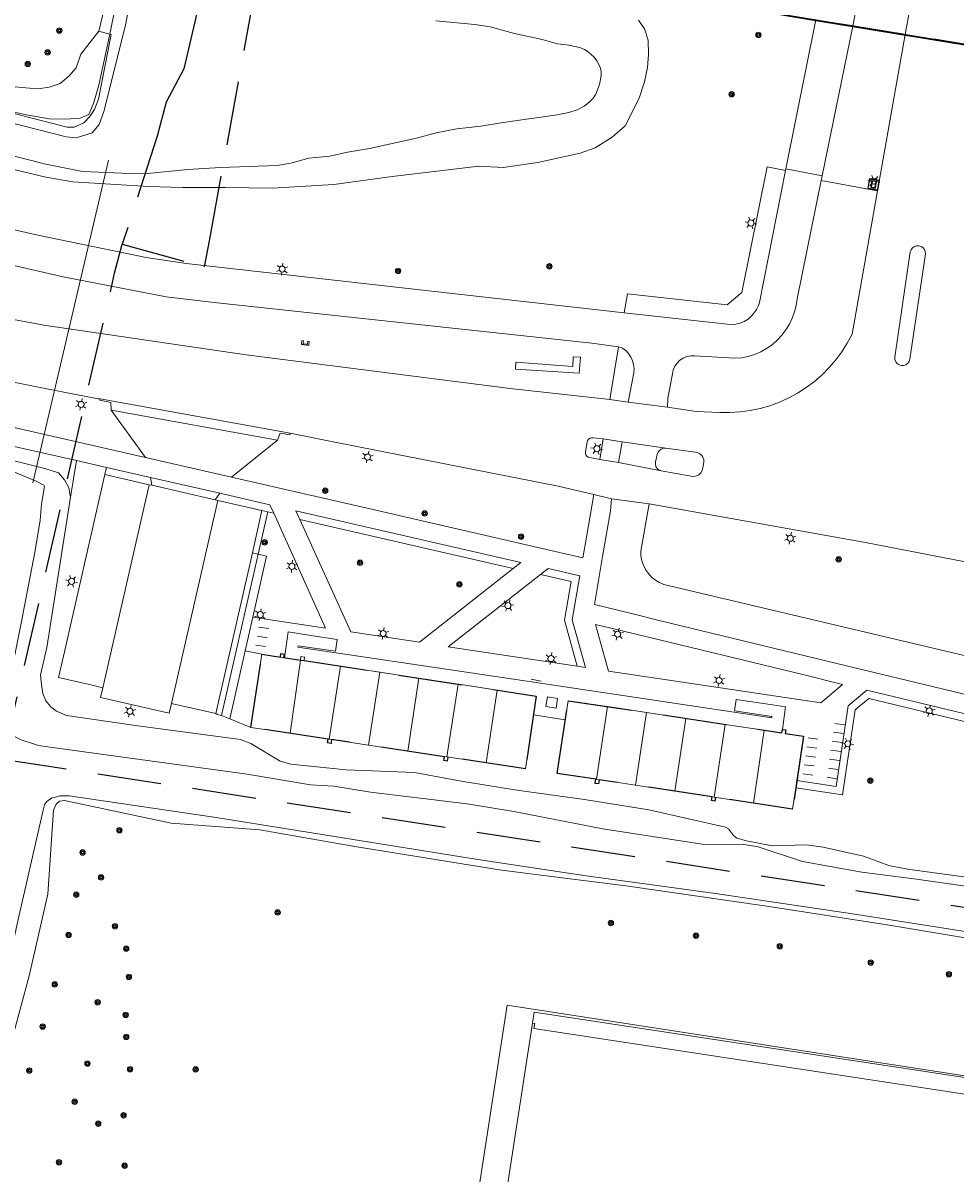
# Model space of a CAD drawing. Header units: metres. Extents: x 89872 to 94585, y 463299 to 469000.
# Tile 124 of 256: x 91255 to 91347, y 465045 to 465159. Entities that reach past the tile are written whole.
import ezdxf
from ezdxf.enums import TextEntityAlignment as Align

# ---------------------------------------------------------------- set-up
doc = ezdxf.new("R2010")
doc.units = ezdxf.units.M
doc.linetypes.add('HIDDEN', pattern=[9.525, 6.35, -3.175])
doc.layers.get('0').update_dxf_attribs({"linetype": 'CONTINUOUS'})
for name, color, linetype, lineweight in [('B-WE-GR-BEPLANTING_CULTUUR-G', 251, 'CONTINUOUS', 13), ('B-WE-GR-BOOM-S', 251, 'CONTINUOUS', 13), ('B-WE-IE-MEUBILAIR_WEGMEUBILAIR_FIETSREK-S', 251, 'CONTINUOUS', 13), ('B-WE-IE-TERREINAFSCHEIDING-G', 251, 'CONTINUOUS', 13), ('B-WE-KL-ET_LS_OV_LICHTMAST-S', 251, 'CONTINUOUS', 13), ('B-WE-KL-ET_LS_SR_BORD-S', 251, 'CONTINUOUS', 13), ('B-WE-KW-KUNSTWERK_DUIKER-G', 251, 'CONTINUOUS', 13), ('B-WE-OG-TOPOGRAFIE_BEBOUWING-GV', 251, 'CONTINUOUS', 13), ('B-WE-OG-TOPOGRAFIE_BEBOUWING_LUIFEL-GV', 251, 'CONTINUOUS', 13), ('B-WE-OG-TOPOGRAFIE_HUISNUMMER-T25', 251, 'CONTINUOUS', 13), ('B-WE-OG-TOPOGRAFIE_STRAATNAAM-T18', 251, 'CONTINUOUS', 13), ('B-WE-OG-TOPOGRAFIE_WATER-GV', 251, 'CONTINUOUS', 13), ('B-WE-VH-VERHARDING-GV', 251, 'CONTINUOUS', 13), ('B-WE-VW-VRI_DRAAGCONSTRUCTIE_PORTAAL-G', 251, 'CONTINUOUS', 13), ('G04', 7, 'gemeentegr', 35), ('Percelen', 10, 'HIDDEN', 25)]:
    doc.layers.add(name, color=color, linetype=linetype, lineweight=lineweight)
doc.styles.get("Standard").update_dxf_attribs({"font": 'isocp.shx'})
doc.linetypes.add('gemeentegr', pattern='A,1,-2.25,[1,RTW.shx,S=1.25,R=0,X=0,Y=0],-2.25', length=5.5)

# ---------------------------------------------------------------- blocks, each defined once
blk = doc.blocks.new('Q_BOOM')
for radius in [0.27, 0.18, 0.09]:
    blk.add_circle((0, 0), radius)
blk = doc.blocks.new('Q_PORTAAL')
for points in [[(-0.36, 0.2), (-0.21, 0.2), (-0.21, -0.2), (-0.36, -0.2), (-0.36, 0.2)], [(-0.14, 0.19), (0.14, 0.19), (0.14, 0.1), (-0.14, 0.1), (-0.14, 0.19)], [(0.21, 0.2), (0.36, 0.2), (0.36, -0.2), (0.21, -0.2), (0.21, 0.2)]]:
    blk.add_lwpolyline(points)
blk = doc.blocks.new('Q_LICHTMAST')
for points in [[(-0.26, 0.15), (-0.52, 0.3)], [(0, 0.3), (0, 0.6)], [(0.26, 0.15), (0.52, 0.3)], [(-0.26, -0.15), (-0.52, -0.3)], [(0, -0.3), (0, -0.6)], [(0.26, -0.15), (0.52, -0.3)]]:
    blk.add_lwpolyline(points)
blk.add_circle((0, 0), 0.3)
blk = doc.blocks.new('Q_STRAATNAAMBORD')
for points in [[(-0.5, 0.5), (0.5, 0.5), (0.5, -0.5), (-0.5, -0.5)], [(-0.37, 0.22), (0.36, 0.22), (0.36, -0.21), (-0.37, -0.21)]]:
    blk.add_lwpolyline(points, close=True)
for points in [[(-0.44, 0.46), (0.44, 0.46, -0.414214), (0.46, 0.44), (0.46, -0.44, -0.414214), (0.44, -0.46), (-0.44, -0.46, -0.414214), (-0.46, -0.44), (-0.46, 0.44), (-0.46, 0.44), (-0.46, 0.45), (-0.46, 0.45), (-0.46, 0.45), (-0.46, 0.45), (-0.46, 0.45), (-0.46, 0.45), (-0.46, 0.46), (-0.46, 0.46), (-0.46, 0.46), (-0.45, 0.46), (-0.45, 0.46), (-0.45, 0.46), (-0.45, 0.46), (-0.45, 0.46), (-0.45, 0.46), (-0.44, 0.46), (-0.44, 0.46)], [(-0.29, 0.16), (0.28, 0.16, -0.414214), (0.3, 0.14), (0.3, -0.13, -0.414214), (0.28, -0.16), (-0.29, -0.16, -0.414214), (-0.31, -0.13), (-0.31, 0.14), (-0.31, 0.14), (-0.31, 0.14), (-0.31, 0.14), (-0.31, 0.15), (-0.31, 0.15), (-0.31, 0.15), (-0.3, 0.15), (-0.3, 0.15), (-0.3, 0.15), (-0.3, 0.16), (-0.3, 0.16), (-0.3, 0.16), (-0.3, 0.16), (-0.29, 0.16), (-0.29, 0.16), (-0.29, 0.16), (-0.29, 0.16), (-0.29, 0.16)]]:
    blk.add_lwpolyline(points, format="xyb")

msp = doc.modelspace()

# ---------------------------------------------------------------- linework, layer by layer
at = {"layer": 'B-WE-GR-BEPLANTING_CULTUUR-G'}
for p, q in [((91263.31, 465158.33), (91262.22, 465158.62)), ((91339.49, 465158.74), (91337.12, 465159.13)), ((91342.3, 465158.28), (91339.49, 465158.74)), ((91339.55, 465142.75), (91333.97, 465143.78)), ((91259.42, 465112.32), (91260.01, 465115.95)), ((91262.97, 465115.28), (91262.81, 465114.57)), ((91267.36, 465114.29), (91262.97, 465115.28)), ((91262.81, 465114.57), (91267.22, 465113.56)), ((91267.48, 465113.5), (91267.36, 465114.29)), ((91267.22, 465113.56), (91267.48, 465113.5)), ((91274.23, 465112.73), (91273.76, 465112.05)), ((91279.22, 465111.56), (91274.23, 465112.73)), ((91273.76, 465112.05), (91274.05, 465111.99)), ((91274.05, 465111.99), (91278.42, 465111)), ((91279.59, 465110.74), (91279.22, 465111.56)), ((91278.42, 465111), (91277.47, 465106.8)), ((91278.04, 465106.65), (91279, 465110.87)), ((91279, 465110.87), (91278.42, 465111)), ((91279, 465110.87), (91279.59, 465110.74)), ((91281.79, 465110.97), (91282.18, 465110.11)), ((91304.13, 465105.84), (91281.79, 465110.97)), ((91282.18, 465110.11), (91303.38, 465105.25)), ((91278.04, 465106.65), (91274.41, 465090.64)), ((91277.47, 465106.8), (91278.04, 465106.65)), ((91303.38, 465105.25), (91304.13, 465105.84)), ((91306.84, 465105.24), (91306.08, 465104.64)), ((91310.01, 465104.51), (91306.84, 465105.24)), ((91309.24, 465100.13), (91310.01, 465104.51)), ((91276.74, 465097.05), (91277.51, 465100.41)), ((91275.22, 465090.31), (91276.74, 465097.05)), ((91274.41, 465090.64), (91275.22, 465090.31)), ((91277.33, 465089.45), (91275.22, 465090.31)), ((91305.39, 465090.69), (91308.55, 465090.2)), ((91331.45, 465083.43), (91331.56, 465084.17))]:
    msp.add_line(p, q, dxfattribs=at)
for points in [[(91262.22, 465158.62), (91260.44, 465156.34), (91259.97, 465154.96), (91259.25, 465154.15), (91258.37, 465153.43), (91257.27, 465153.05), (91256.4, 465152.91), (91255.32, 465152.96), (91253.56, 465153.11), (91251.28, 465153.44), (91247.8, 465154.29), (91245.4, 465154.65)], [(91250.26, 465151.33), (91251.39, 465151.1), (91255.05, 465150.32), (91257.3, 465149.91), (91258.95, 465149.86), (91260.36, 465149.97), (91261.23, 465150.35), (91261.68, 465151.43), (91262.23, 465153.25), (91263.31, 465158.33)], [(91277.51, 465100.41), (91278.88, 465106.46), (91278.04, 465106.65)], [(91306.08, 465104.64), (91309.14, 465103.94), (91308.47, 465100.09), (91309.74, 465095.52)], [(91309.74, 465095.52), (91310.55, 465095.39), (91309.24, 465100.13)], [(91331.45, 465083.43), (91336.1, 465082.74), (91337.35, 465091.21), (91338.7, 465092.32), (91354.53, 465088.5), (91353.38, 465083.03), (91354.11, 465082.88)], [(91338.51, 465093.14), (91336.65, 465091.6), (91335.47, 465083.59), (91331.56, 465084.17)], [(91354.11, 465082.88), (91355.41, 465089.06), (91338.51, 465093.14)]]:
    msp.add_lwpolyline(points, dxfattribs=at)
at = {"layer": 'B-WE-IE-MEUBILAIR_WEGMEUBILAIR_FIETSREK-S'}
for p, q in [((91279.09, 465099.26), (91278.09, 465099.41)), ((91277.98, 465098.5), (91278.93, 465098.34)), ((91278.79, 465097.47), (91277.82, 465097.61)), ((91336.29, 465089.71), (91335.31, 465089.85)), ((91336.16, 465088.83), (91335.18, 465088.97)), ((91333.64, 465088.27), (91332.68, 465088.41)), ((91335.06, 465088.08), (91336.05, 465087.94)), ((91333.39, 465086.5), (91332.45, 465086.63)), ((91332.55, 465087.52), (91333.55, 465087.38)), ((91335.95, 465087.05), (91334.94, 465087.18)), ((91332.28, 465085.73), (91333.27, 465085.62)), ((91335.63, 465085.26), (91334.69, 465085.4)), ((91334.81, 465086.29), (91335.78, 465086.15)), ((91333.14, 465084.71), (91332.15, 465084.84)), ((91334.56, 465084.49), (91335.49, 465084.35))]:
    msp.add_line(p, q, dxfattribs=at)
at = {"layer": 'B-WE-IE-TERREINAFSCHEIDING-G'}
for p, q in [((91282.6, 465096.08), (91292.69, 465094.54)), ((91292.69, 465094.54), (91294.01, 465094.33)), ((91294.01, 465094.33), (91297.9, 465093.74)), ((91297.9, 465093.74), (91297.99, 465093.73)), ((91297.99, 465093.73), (91305.66, 465092.55)), ((91308.84, 465092.1), (91314.07, 465091.31)), ((91314.07, 465091.31), (91316.63, 465090.92)), ((91316.63, 465090.92), (91319.45, 465090.5)), ((91319.45, 465090.5), (91320.52, 465090.34)), ((91320.52, 465090.34), (91324.42, 465089.75)), ((91324.42, 465089.75), (91326.69, 465089.41)), ((91326.69, 465089.41), (91330.05, 465088.91))]:
    msp.add_line(p, q, dxfattribs=at)
for points in [[(91285.89, 465098.18), (91283.29, 465098.57), (91281.01, 465098.93), (91280.65, 465096.37)], [(91330.11, 465089.25), (91330.42, 465091.48), (91329.12, 465091.69), (91325.51, 465092.21), (91325.36, 465091.09), (91329.08, 465090.52), (91329.07, 465090.4), (91306.1, 465093.84), (91281.99, 465097.43), (91282.01, 465097.56), (91285.74, 465097.02), (91285.89, 465098.18)], [(91307.78, 465092.32), (91306.77, 465092.48), (91306.62, 465091.52), (91307.63, 465091.35), (91307.78, 465092.32)], [(91274.41, 465090.64), (91273.97, 465090.74), (91273.83, 465090.82)]]:
    msp.add_lwpolyline(points, dxfattribs=at)
at = {"layer": 'B-WE-KW-KUNSTWERK_DUIKER-G'}
msp.add_line((91263.18, 465145.79), (91255.65, 465113.75), dxfattribs=at)
at = {"layer": 'B-WE-OG-TOPOGRAFIE_BEBOUWING-GV'}
for p, q in [((91278.42, 465096.71), (91277.33, 465089.45)), ((91280.65, 465096.37), (91278.42, 465096.71)), ((91281.22, 465088.86), (91282.25, 465096.13)), ((91286.23, 465095.53), (91282.6, 465096.08)), ((91285.11, 465088.27), (91286.23, 465095.53)), ((91290.12, 465094.93), (91286.23, 465095.53)), ((91289.01, 465087.68), (91290.12, 465094.93)), ((91292.69, 465094.54), (91290.12, 465094.93)), ((91294.01, 465094.33), (91292.69, 465094.54)), ((91292.9, 465087.1), (91294.01, 465094.33)), ((91294.01, 465094.33), (91294.01, 465094.33)), ((91297.9, 465093.74), (91294.01, 465094.33)), ((91296.8, 465086.51), (91297.9, 465093.74)), ((91297.9, 465093.74), (91297.9, 465093.74)), ((91297.99, 465093.73), (91297.9, 465093.74)), ((91301.8, 465093.14), (91297.99, 465093.73)), ((91300.69, 465085.92), (91301.8, 465093.14)), ((91305.66, 465092.55), (91301.8, 465093.14)), ((91312.73, 465091.51), (91308.84, 465092.1)), ((91311.64, 465084.29), (91312.73, 465091.51)), ((91314.07, 465091.31), (91312.73, 465091.51)), ((91316.63, 465090.93), (91314.07, 465091.31)), ((91315.54, 465083.7), (91316.63, 465090.92)), ((91319.45, 465090.5), (91316.63, 465090.93)), ((91316.63, 465090.92), (91316.63, 465090.93)), ((91319.44, 465083.11), (91320.52, 465090.34)), ((91320.52, 465090.34), (91319.45, 465090.5)), ((91320.52, 465090.34), (91320.52, 465090.34)), ((91324.42, 465089.75), (91320.52, 465090.34)), ((91277.33, 465089.45), (91281.22, 465088.86)), ((91281.22, 465088.86), (91285.11, 465088.27)), ((91324.42, 465089.75), (91323.34, 465082.52)), ((91326.69, 465089.41), (91324.42, 465089.75)), ((91324.42, 465089.75), (91324.42, 465089.75)), ((91328.32, 465089.17), (91326.69, 465089.41)), ((91328.32, 465089.17), (91327.23, 465081.92)), ((91330.05, 465088.91), (91328.32, 465089.17)), ((91285.11, 465088.27), (91289.01, 465087.68)), ((91289.01, 465087.68), (91292.9, 465087.1)), ((91292.9, 465087.1), (91296.8, 465086.51)), ((91296.8, 465086.51), (91300.69, 465085.92)), ((91311.64, 465084.29), (91315.54, 465083.7)), ((91315.54, 465083.7), (91319.44, 465083.11)), ((91319.44, 465083.11), (91323.34, 465082.52)), ((91323.34, 465082.52), (91327.23, 465081.92)), ((91305.28, 465060.07), (91302.39, 465041.33))]:
    msp.add_line(p, q, dxfattribs=at)
for points in [[(91300.69, 465085.92), (91304.59, 465085.33), (91305.39, 465090.69)], [(91308.55, 465090.2), (91307.74, 465084.88), (91311.64, 465084.29)], [(91331.56, 465084.17), (91332.22, 465088.58), (91330.4, 465088.85), (91330.45, 465089.2), (91330.11, 465089.25)], [(91327.23, 465081.92), (91331.13, 465081.33), (91331.45, 465083.43)]]:
    msp.add_lwpolyline(points, dxfattribs=at)
at = {"layer": 'B-WE-OG-TOPOGRAFIE_BEBOUWING_LUIFEL-GV'}
for points in [[(91360.29, 465016.5), (91365.67, 465052.01), (91305.46, 465061.16), (91305.28, 465060.07)], [(91358.55, 465016.77), (91362.57, 465042.86), (91362.91, 465042.81), (91364.19, 465051.11), (91363.54, 465051.22), (91363.43, 465050.68), (91305.43, 465059.54), (91305.51, 465060.03), (91305.28, 465060.07)]]:
    msp.add_lwpolyline(points, dxfattribs=at)
at = {"layer": 'B-WE-OG-TOPOGRAFIE_STRAATNAAM-T18'}
msp.add_line((91305.15, 465094.24), (91306.14, 465094.05), dxfattribs=at)
at = {"layer": 'B-WE-OG-TOPOGRAFIE_WATER-GV'}
for p, q in [((91263.31, 465158.33), (91263.43, 465158.29)), ((91261.56, 465148.51), (91262.24, 465149.33))]:
    msp.add_line(p, q, dxfattribs=at)
for points in [[(91262.24, 465149.33), (91262.73, 465150.65), (91264.88, 465159.22), (91267.12, 465171.01)], [(91265.93, 465171.21), (91265.86, 465170.95), (91263.31, 465158.33)], [(91243.1, 465147.42), (91256.96, 465144.1), (91259.64, 465143.66), (91263.9, 465143.38), (91267.2, 465143.18), (91270.53, 465143.1), (91274.8, 465143.1), (91279.42, 465143.02), (91285.56, 465143.37), (91291.36, 465144.17), (91299.95, 465145.2), (91302.39, 465145.08), (91305.82, 465145.56), (91310.03, 465146.5), (91311.52, 465147.03), (91313.2, 465148.08), (91314.49, 465149.22), (91315.89, 465151.95), (91316.41, 465153.57), (91316.72, 465155.02), (91316.82, 465156.29), (91316.79, 465157.74), (91316.42, 465158.86), (91315.83, 465159.72)], [(91295.7, 465159.65), (91299.58, 465159.29), (91301.08, 465159.04), (91303.51, 465158.39), (91306.24, 465157.8), (91307.78, 465157.37), (91308.7, 465157.25), (91310.01, 465157.01), (91310.47, 465156.81), (91310.82, 465156.57), (91311.43, 465156.03), (91311.7, 465155.68), (91312.03, 465155.04), (91312.11, 465154.6), (91312.11, 465154.19), (91311.95, 465153.31), (91311.6, 465152.36), (91311.31, 465151.97), (91310.89, 465151.53), (91310.41, 465151.18), (91309.73, 465150.79), (91308.91, 465150.53), (91307.76, 465150.31), (91302.37, 465149.56), (91300.15, 465149.18), (91297.78, 465148.92), (91295.73, 465148.53), (91293.76, 465147.99), (91289.1, 465146.95), (91286.92, 465146.59), (91285.15, 465146.21), (91283.07, 465146), (91281.3, 465145.5), (91279.94, 465145.28), (91274.32, 465145.07), (91271.06, 465144.89), (91267.04, 465144.47), (91265.59, 465144.45), (91264.52, 465144.5), (91261.44, 465144.64)], [(91263.43, 465158.29), (91262.18, 465151.85), (91261.79, 465150.83), (91261.34, 465150.13), (91260.72, 465149.51), (91259.78, 465149.08), (91259.06, 465149.08), (91250.26, 465151.33)], [(91261.44, 465144.64), (91260.42, 465144.72), (91256.95, 465145.39), (91245.2, 465148.37), (91244.45, 465148.76), (91244.11, 465149.21), (91243.99, 465150.24), (91244.61, 465151.35), (91245.85, 465151.48)], [(91245.85, 465151.48), (91258.97, 465148.12), (91259.96, 465148.01), (91261.56, 465148.51)], [(91259.42, 465112.32), (91259.25, 465113.26), (91258.82, 465114.06), (91258.22, 465114.74), (91256.87, 465115.17), (91244.45, 465118.26)], [(91252.8, 465114.88), (91253.33, 465114.9), (91253.83, 465114.82), (91256, 465113.91), (91256.77, 465113.5), (91256.81, 465113.37), (91256.53, 465111.62), (91256.38, 465110.03), (91255.88, 465107.02)], [(91349.1, 465074.48), (91342.54, 465075.35), (91340.69, 465075.74), (91338.18, 465076.64), (91334.18, 465077.56), (91332.5, 465077.78), (91329.09, 465077.67), (91326.56, 465078.18), (91325.59, 465078.44), (91325.26, 465078.7), (91324.75, 465079.36), (91324.47, 465079.53), (91316.84, 465081.25), (91310.46, 465082.3), (91303.96, 465083.19), (91298.42, 465084.09), (91293.58, 465084.98), (91286.79, 465085.24), (91281.3, 465085.8), (91280.22, 465086.08), (91277.32, 465087.84), (91276.28, 465088.24), (91266.08, 465089.62), (91259.01, 465090.64), (91258.02, 465091.06), (91257.46, 465091.5), (91256.97, 465092.1), (91256.67, 465092.82), (91256.52, 465093.7), (91256.42, 465094.68), (91257.04, 465097.4), (91259.42, 465112.32)], [(91255.88, 465107.02), (91254.52, 465099.82), (91253.9, 465096.83), (91252.52, 465091.06), (91252.46, 465090.3), (91252.52, 465089.58), (91252.68, 465089.39), (91253.38, 465088.78), (91254.49, 465088.22), (91256.24, 465087.64), (91257.37, 465087.49)], [(91257.37, 465087.49), (91276.95, 465084.8), (91283.23, 465083.75), (91285.56, 465083.61), (91289.21, 465083.03), (91298.79, 465081.87), (91303.44, 465081.08), (91312.28, 465079.37), (91322.14, 465077.85), (91326.25, 465077.82), (91327.6, 465077.61), (91332.12, 465076.14), (91338, 465075.07), (91343.43, 465074.38)], [(91234.99, 464973.93), (91238.39, 464987.7), (91240.95, 465000), (91245.61, 465024.43), (91247.87, 465033.45), (91248.94, 465040.49), (91250.86, 465048.64), (91252.65, 465054.93), (91255.31, 465064.76), (91257.16, 465072.88), (91257.72, 465081.24), (91257.97, 465081.83), (91258.31, 465082.11), (91258.81, 465082.19), (91269.42, 465079.95), (91278.21, 465079.26), (91287.64, 465077.6), (91302.22, 465075.25), (91314.56, 465073.71), (91328.57, 465071.69), (91340.52, 465069.83), (91361.4, 465066.35)], [(91257.9, 465082.52), (91257.56, 465082.44), (91257.07, 465082.09), (91256.83, 465081.76), (91256.68, 465081.24), (91254.12, 465069.94), (91250.95, 465055.38), (91249.39, 465048.82), (91244.03, 465024.85)], [(91351.66, 465068.63), (91337.08, 465070.94), (91323.46, 465072.93), (91310.61, 465074.71), (91299.86, 465076.34), (91273.88, 465080.5), (91259.27, 465082.65), (91258.34, 465082.64), (91257.9, 465082.52)], [(91343.43, 465074.38), (91351.07, 465073.28)]]:
    msp.add_lwpolyline(points, dxfattribs=at)
at = {"layer": 'B-WE-VH-VERHARDING-GV'}
for p, q in [((91342.3, 465158.28), (91344.64, 465170.7)), ((91330.46, 465144.94), (91333.44, 465159.73)), ((91337.12, 465159.13), (91334.07, 465144.26)), ((91337.12, 465159.13), (91337.12, 465159.13)), ((91339.55, 465142.75), (91342.3, 465158.28)), ((91342.3, 465158.28), (91342.3, 465158.28)), ((91330.43, 465144.79), (91330.46, 465144.94)), ((91330.46, 465144.94), (91334.07, 465144.26)), ((91334.07, 465144.26), (91333.97, 465143.78)), ((91344.33, 465136.49), (91344.31, 465136.72)), ((91312.98, 465122.02), (91313.84, 465127.25)), ((91262.35, 465122.1), (91281.23, 465118.67)), ((91312.98, 465122.02), (91314.81, 465121.77)), ((91266.86, 465116.25), (91263.43, 465120.97)), ((91279.96, 465117.98), (91263.43, 465120.97)), ((91318.71, 465121.25), (91314.81, 465121.77)), ((91318.71, 465121.25), (91321.56, 465120.84)), ((91279.96, 465117.98), (91275.39, 465114.31)), ((91312.31, 465118.12), (91311.97, 465116.08)), ((91314.2, 465117.83), (91312.31, 465118.12)), ((91313.82, 465115.75), (91314.2, 465117.83)), ((91314.2, 465117.83), (91318.54, 465117.19)), ((91275.39, 465114.31), (91266.86, 465116.25)), ((91262.97, 465115.28), (91260.01, 465115.95)), ((91311.97, 465116.08), (91313.82, 465115.75)), ((91318.06, 465114.94), (91313.82, 465115.75)), ((91267.36, 465114.29), (91274.23, 465112.73)), ((91267.22, 465113.56), (91262.61, 465093.39)), ((91273.76, 465112.05), (91267.48, 465113.5)), ((91274.05, 465111.99), (91269.44, 465091.83)), ((91311.38, 465112.6), (91313.14, 465112.15)), ((91316.89, 465111.67), (91313.14, 465112.15)), ((91277.47, 465106.8), (91273.83, 465090.82)), ((91282.25, 465096.13), (91280.65, 465096.37)), ((91305.39, 465090.69), (91305.66, 465092.55)), ((91273.83, 465090.82), (91269.44, 465091.83)), ((91308.84, 465092.1), (91308.55, 465090.2)), ((91330.11, 465089.25), (91330.05, 465088.91))]:
    msp.add_line(p, q, dxfattribs=at)
for points in [[(91346.89, 465182.73), (91344.95, 465183.05), (91343.55, 465183.09), (91343.07, 465182.94), (91342.72, 465182.72), (91342.3, 465182.31), (91341.96, 465181.83), (91341.75, 465181.37), (91339.51, 465171.67), (91337.12, 465159.13)], [(91262.22, 465158.62), (91264.97, 465170.14), (91265.23, 465171.33)], [(91223.48, 465145.79), (91256.15, 465138.36), (91266.93, 465136.13), (91270.88, 465135.54), (91314.39, 465130.63)], [(91314.39, 465130.63), (91314.73, 465132.53), (91324.63, 465131.43), (91326.09, 465132.64), (91328.61, 465145.14), (91330.43, 465144.79)], [(91314.39, 465130.63), (91324.62, 465129.51), (91325.05, 465129.48), (91325.49, 465129.52), (91325.92, 465129.62), (91326.32, 465129.78), (91326.7, 465130.01), (91327.03, 465130.29), (91327.32, 465130.62), (91327.56, 465130.98), (91327.73, 465131.38), (91327.83, 465131.65), (91330.43, 465144.79)], [(91333.97, 465143.78), (91331.57, 465132.04), (91331.48, 465131.38), (91331.32, 465130.73), (91331.09, 465130.1), (91330.81, 465129.5), (91330.46, 465128.93), (91330.05, 465128.4), (91329.6, 465127.91), (91329.09, 465127.47), (91328.54, 465127.09), (91327.96, 465126.77), (91327.34, 465126.51), (91326.7, 465126.31), (91326.05, 465126.18), (91325.38, 465126.12), (91321.4, 465126.36), (91321.01, 465126.36), (91320.62, 465126.29), (91320.26, 465126.14), (91319.93, 465125.92), (91319.65, 465125.65), (91319.43, 465125.32), (91319.28, 465124.96), (91319.2, 465124.58), (91318.74, 465122.17), (91318.71, 465121.25)], [(91313.84, 465127.25), (91311.19, 465127.62), (91273.66, 465131.65), (91268.9, 465132.24), (91258.69, 465134.21), (91222.71, 465142.46), (91222.71, 465142.46)], [(91321.56, 465120.84), (91323.9, 465120.74), (91324.91, 465120.73), (91325.92, 465120.79), (91326.92, 465120.92), (91327.91, 465121.13), (91328.88, 465121.41), (91329.82, 465121.76), (91330.74, 465122.18), (91331.63, 465122.66), (91332.48, 465123.21), (91333.29, 465123.81), (91334.05, 465124.48), (91334.76, 465125.19), (91335.42, 465125.96), (91336.02, 465126.77), (91336.56, 465127.62), (91337.04, 465128.51), (91339.55, 465142.75)], [(91344.31, 465136.72), (91344.23, 465136.93), (91344.08, 465137.11), (91343.89, 465137.24), (91343.67, 465137.3), (91343.44, 465137.3), (91343.23, 465137.23), (91343.04, 465137.09), (91342.9, 465136.91), (91342.82, 465136.7), (91341.29, 465126.22), (91341.3, 465125.99), (91341.38, 465125.78), (91341.52, 465125.6), (91341.71, 465125.47), (91341.93, 465125.4), (91342.16, 465125.41), (91342.38, 465125.48), (91342.57, 465125.62), (91342.7, 465125.81), (91342.77, 465126.02), (91344.33, 465136.49)], [(91238.27, 465133.09), (91249.65, 465130.73), (91256.74, 465129.42), (91276.87, 465126.45), (91303.08, 465123.13), (91312.98, 465122.02)], [(91219.04, 465126.3), (91220.83, 465125.89), (91221.01, 465126.68), (91254.67, 465119.05), (91266.86, 465116.25)], [(91262.35, 465122.1), (91262.16, 465122.1), (91257.4, 465123.01), (91252.93, 465123.92), (91236.95, 465127.37)], [(91314.81, 465121.77), (91315.35, 465124.69), (91315.38, 465125.09), (91315.33, 465125.49), (91315.23, 465125.88), (91315.06, 465126.24), (91314.84, 465126.58), (91314.57, 465126.88), (91314.22, 465127.12), (91313.84, 465127.25)], [(91303.64, 465125.72), (91303.61, 465125.05), (91309.94, 465124.63), (91310.05, 465126.24), (91309.35, 465126.25), (91309.29, 465125.3), (91303.64, 465125.72)], [(91260.01, 465115.95), (91253.51, 465117.41), (91226.5, 465123.63), (91226.31, 465122.8), (91218.64, 465124.55)], [(91263.43, 465120.97), (91263.42, 465121.74), (91262.32, 465121.96), (91262.35, 465122.1)], [(91281.23, 465118.67), (91281.2, 465118.51), (91280.22, 465118.69), (91279.96, 465117.98)], [(91311.38, 465112.6), (91307.83, 465113.42), (91285.49, 465117.83), (91281.23, 465118.67)], [(91311.97, 465116.08), (91311, 465116.26), (91310.84, 465116.3), (91310.7, 465116.39), (91310.6, 465116.53), (91310.55, 465116.69), (91310.56, 465116.85), (91310.72, 465117.78), (91310.77, 465117.94), (91310.87, 465118.07), (91311.01, 465118.17), (91311.16, 465118.22), (91311.32, 465118.23), (91312.31, 465118.12)], [(91318.06, 465114.94), (91317.85, 465115.03), (91317.68, 465115.18), (91317.56, 465115.38), (91317.5, 465115.6), (91317.52, 465115.83), (91317.67, 465116.57), (91317.76, 465116.78), (91317.9, 465116.96), (91318.09, 465117.1), (91318.31, 465117.18), (91318.54, 465117.19)], [(91318.54, 465117.19), (91321.5, 465116.78), (91321.73, 465116.73), (91321.93, 465116.63), (91322.1, 465116.47), (91322.22, 465116.28), (91322.3, 465116.07), (91322.31, 465115.84), (91322.27, 465115.61), (91322.22, 465115.22), (91322.15, 465114.97), (91322.01, 465114.74), (91321.82, 465114.55), (91321.58, 465114.43), (91321.31, 465114.38), (91321.05, 465114.4), (91318.06, 465114.94)], [(91262.61, 465093.39), (91261.28, 465093.7), (91258.21, 465094.39), (91258.7, 465096.54), (91262.81, 465114.57)], [(91275.39, 465114.31), (91289.6, 465111.06), (91307.54, 465106.93), (91310.3, 465106.29)], [(91310.3, 465106.29), (91310.65, 465108.34), (91311.38, 465112.6)], [(91313.14, 465112.15), (91313.03, 465110.96), (91312.24, 465106.43), (91311.44, 465101.66), (91315.13, 465100.75), (91318.01, 465100.05), (91336.49, 465095.58), (91355.76, 465090.94)], [(91316.89, 465111.67), (91316.04, 465106.96), (91316.06, 465106.48), (91316.15, 465106.01), (91316.31, 465105.56), (91316.53, 465105.13), (91316.8, 465104.74), (91317.13, 465104.39), (91317.5, 465104.09), (91317.91, 465103.85), (91318.35, 465103.66), (91376.73, 465089.85)], [(91379.36, 465099.88), (91338.38, 465107.81), (91316.89, 465111.67)], [(91277.51, 465100.41), (91284.73, 465099.31), (91279.59, 465110.74)], [(91282.18, 465110.11), (91287.26, 465098.93), (91294.06, 465097.9), (91303.38, 465105.25)], [(91306.08, 465104.64), (91296.91, 465097.46), (91309.74, 465095.52)], [(91336.1, 465093.72), (91332.27, 465094.66), (91315.84, 465098.63), (91311.55, 465099.66)], [(91311.55, 465099.66), (91312.85, 465095.04), (91319.53, 465094.04), (91333.95, 465091.89), (91336.1, 465093.72)], [(91278.42, 465096.71), (91277.91, 465096.83), (91276.74, 465097.05)], [(91282.6, 465096.08), (91282.65, 465096.43), (91282.3, 465096.48), (91282.25, 465096.13)], [(91269.44, 465091.83), (91269.21, 465090.85), (91262.38, 465092.41), (91262.61, 465093.39)], [(91365.96, 464945.73), (91306.92, 464954.83), (91319.5, 465036.42), (91299.34, 465039.53), (91302.78, 465061.86), (91359.59, 465053.09), (91360.33, 465057.89)]]:
    msp.add_lwpolyline(points, dxfattribs=at)
at = {"layer": 'G04', "flags": 128}
msp.add_lwpolyline([(90762.73, 464180.92), (90765.08, 464184.57), (90771, 464193.76), (90771.42, 464193.23), (90806.86, 464250), (90806.89, 464250.06), (90799.19, 464267.98), (90793.57, 464280.07), (90804.61, 464284.92), (90803.81, 464286.83), (90821.67, 464318.03), (90833.48, 464340.07), (90842.17, 464363.91), (90849.47, 464388.53), (90850.9, 464396.71), (90858.13, 464437.99), (90858.63, 464440.87), (90862.59, 464497.94), (90862.85, 464500), (90866.13, 464525.28), (90871.26, 464551.16), (90878.53, 464576.98), (90885.23, 464600.77), (90894.69, 464624.16), (90916.23, 464670.78), (90923.29, 464685), (90927.38, 464693.22), (90938.43, 464709.97), (90941.09, 464714), (90957.05, 464733.72), (90970.68, 464750), (90973.35, 464753.19), (90989.85, 464772.53), (91000, 464782.71), (91044.92, 464827.73), (91063.03, 464849.21), (91079.63, 464871.08), (91092.42, 464893.28), (91103.51, 464916.81), (91112.66, 464940.33), (91120.29, 464963.85), (91127, 464987.97), (91129.8, 465000), (91144.01, 465061.06), (91152.55, 465098.5), (91157.84, 465121.7), (91161.11, 465136.01), (91167.76, 465165.19), (91172.72, 465186.93), (91274.16, 465169.82), (91278.87, 465168.92), (91306.94, 465164.19), (91332.25, 465159.92), (91370.23, 465153.71), (91500, 465131.82), (91556.5, 465122.29), (91557.9, 465122.05), (91558.32, 465121.98), (91922.03, 465060.62), (92000, 465047.63), (92028.58, 465042.86), (92029.05, 465042.78), (92039.59, 465041.01), (92042.01, 465042.88), (92058.73, 465054.97), (92061.16, 465057.23), (92072.52, 465074.55), (92088.57, 465098.55), (92080.98, 465168.59), (92072.15, 465250), (92067.81, 465290.11), (92105.28, 465350.83), (92113.42, 465364.09), (92113.85, 465364.8), (92156.87, 465434.93), (92207.5, 465500), (92230.87, 465530.04), (92308.96, 465565.35), (92325.02, 465572.62), (92358.36, 465534.34), (92375.52, 465545.73), (92376.91, 465547.36), (92384.66, 465556.46), (92397.29, 465571.45), (92416.04, 465593.91), (92432.88, 465613.69), (92464.88, 465651.21), (92497.86, 465688.87), (92500, 465691.18), (92505.83, 465697.44), (92511.57, 465704.12), (92521.66, 465716.37), (92529.98, 465726.8), (92537.61, 465736.36), (92548.59, 465750), (92552.63, 465755.02), (92556.4, 465759.68), (92562.83, 465767.63), (92569.99, 465776.31), (92574, 465780.59), (92577.23, 465784.05), (92588.96, 465795.43), (92608.34, 465813.96), (92622.93, 465827.43), (92631.95, 465835.5), (92640.36, 465842.9), (92646.72, 465848.4), (92649.67, 465851.09), (92655.38, 465856.57), (92659.68, 465860.77), (92669.91, 465871.24), (92675.75, 465876.86), (92679.79, 465880.73), (92688.17, 465888.52), (92695.01, 465895.69), (92697.26, 465898.27), (92704.74, 465907.62), (92710.44, 465915.75), (92715.48, 465923.91), (92725.57, 465940.5), (92746.29, 465971.18), (92753.8, 465982.22), (92759.43, 465990.23), (92765.7, 465998.94), (92766.58, 466000), (92769.21, 466003.16), (92773.77, 466008.49), (92780.83, 466016.17), (92794.83, 466030.97), (92802.6, 466039.51), (92809.88, 466047.53), (92816.37, 466054.82), (92821.82, 466061.33), (92828.63, 466069.34), (92835.93, 466079.06), (92842.64, 466088.4), (92855.4, 466105.33), (92855.71, 466105.42), (92856.2, 466105.49), (92856.59, 466105.48), (92857, 466105.46), (92857.27, 466105.4), (92857.62, 466105.29), (92857.92, 466105.17), (92858.19, 466105.04), (92858.49, 466104.84), (92859.04, 466104.43), (92861.97, 466101.77), (92865.72, 466098.37), (92920.24, 466048.9), (92924.01, 466045.52), (92930.57, 466039.62), (92998.61, 466101.65), (93000, 466102.89), (93005.84, 466108.13), (93030.87, 466090.03), (93065.85, 466064.82), (93102.63, 466038.11), (93109.36, 466033.25), (93110.1, 466034.21), (93158.6, 466000), (93306.23, 465895.87), (93359.76, 465857.43), (93435.05, 465802.05), (93442.08, 465801.87), (93443.29, 465801.84), (93453.92, 465801.63), (93457.86, 465939.66), (93469.43, 465939.2), (93472.19, 465939.09), (93475.38, 465938.96), (93481.54, 465938.72), (93483.27, 465938.65), (93484.14, 465938.62), (93485.57, 465938.1), (93486.41, 465937.57), (93494.85, 465922.09), (93500, 465912.4), (93504.14, 465904.63), (93508.62, 465897.95), (93513.13, 465894.34), (93520.95, 465889.78), (93530.99, 465883.82), (93532.52, 465882.68), (93535.59, 465878.57), (93538.2, 465872.98), (93542.8, 465865.59), (93545.32, 465862.19), (93550.73, 465857.43), (93558, 465851.82), (93581.85, 465842.2), (93589.8, 465836.36), (93596, 465832.33), (93604.6, 465824.42), (93611.17, 465817.58), (93626.65, 465799), (93639.91, 465783.23), (93651.14, 465769.83), (93666.89, 465750), (93670.29, 465745.71), (93684.46, 465727.85), (93694.85, 465714.77), (93712.32, 465692.69), (93728.2, 465671.99), (93747.98, 465645.79), (93761.04, 465629.12), (93766.29, 465628.08), (93771.39, 465626.54), (93776.82, 465625.79), (93788.1, 465624.27), (93792.4, 465621.55), (93838.86, 465642.65), (93852.5, 465660.67), (93875.58, 465691.17), (93878.32, 465694.79), (93890.16, 465710.98), (93902.12, 465728.33), (93905.89, 465733.99), (93916.54, 465750), (93919.18, 465753.96), (93935.19, 465778.88), (93943.9, 465792.43), (93948.65, 465800.04), (93970.06, 465836.53), (93970.54, 465837.4), (93971.35, 465838.89), (93989.07, 465871.24), (93993.85, 465879.98), (94000, 465892.58), (94010.83, 465914.78), (94036.3, 465967.7), (94036.96, 465969.06), (94050.46, 466000), (94053.84, 466007.74), (94056.01, 466013.14), (94057.82, 466017.96), (94071.93, 466055.52), (94073.83, 466060.66), (94078.68, 466074.57), (94085.46, 466094.06), (94093.55, 466118.42), (94094.92, 466122.53), (94102.3, 466146.15), (94103.67, 466150.8), (94110.42, 466174.94), (94113.71, 466186.71), (94121.68, 466216.88), (94125.59, 466232.1), (94127.77, 466240.59), (94129.77, 466250), (94137.96, 466288.64), (94144.53, 466331.52), (94144.93, 466334.98), (94145.41, 466339.09), (94145.82, 466342.66), (94151.43, 466390.75), (94153.23, 466390.7), (94157.6, 466460.9), (94158.98, 466500), (94159.9, 466526.21), (94159.35, 466560.42), (94158.49, 466578.41)], dxfattribs=at)
msp.add_lwpolyline([(90762.73, 464180.92), (90765.08, 464184.57), (90771, 464193.76), (90771.42, 464193.23), (90806.86, 464250), (90806.89, 464250.06), (90799.19, 464267.98), (90793.57, 464280.07), (90804.61, 464284.92), (90803.81, 464286.83), (90821.67, 464318.03), (90833.48, 464340.07), (90842.17, 464363.91), (90849.47, 464388.53), (90850.9, 464396.71), (90858.13, 464437.99), (90858.63, 464440.87), (90862.59, 464497.94), (90862.85, 464500), (90866.13, 464525.28), (90871.26, 464551.16), (90878.53, 464576.98), (90885.23, 464600.77), (90894.69, 464624.16), (90916.23, 464670.78), (90923.29, 464685), (90927.38, 464693.22), (90938.43, 464709.97), (90941.09, 464714), (90957.05, 464733.72), (90970.68, 464750), (90973.35, 464753.19), (90989.85, 464772.53), (91000, 464782.71), (91044.92, 464827.73), (91063.03, 464849.21), (91079.63, 464871.08), (91092.42, 464893.28), (91103.51, 464916.81), (91112.66, 464940.33), (91120.29, 464963.85), (91127, 464987.97), (91129.8, 465000), (91144.01, 465061.06), (91152.55, 465098.5), (91157.84, 465121.7), (91161.11, 465136.01), (91167.76, 465165.19), (91172.72, 465186.93), (91274.16, 465169.82), (91278.87, 465168.92), (91306.94, 465164.19), (91332.25, 465159.92), (91370.23, 465153.71), (91500, 465131.82), (91556.5, 465122.29), (91557.9, 465122.05), (91558.32, 465121.98), (91922.03, 465060.62), (92000, 465047.63), (92028.58, 465042.86), (92029.05, 465042.78), (92039.59, 465041.01), (92042.01, 465042.88), (92058.73, 465054.97), (92061.16, 465057.23), (92072.52, 465074.55), (92088.57, 465098.55), (92080.98, 465168.59), (92072.15, 465250), (92067.81, 465290.11), (92105.28, 465350.83), (92113.42, 465364.09), (92113.85, 465364.8), (92156.87, 465434.93), (92207.5, 465500), (92230.87, 465530.04), (92308.96, 465565.35), (92325.02, 465572.62), (92358.36, 465534.34), (92375.52, 465545.73), (92376.91, 465547.36), (92384.66, 465556.46), (92397.29, 465571.45), (92416.04, 465593.91), (92432.88, 465613.69), (92464.88, 465651.21), (92497.86, 465688.87), (92500, 465691.18), (92505.83, 465697.44), (92511.57, 465704.12), (92521.66, 465716.37), (92529.98, 465726.8), (92537.61, 465736.36), (92548.59, 465750), (92552.63, 465755.02), (92556.4, 465759.68), (92562.83, 465767.63), (92569.99, 465776.31), (92574, 465780.59), (92577.23, 465784.05), (92588.96, 465795.43), (92608.34, 465813.96), (92622.93, 465827.43), (92631.95, 465835.5), (92640.36, 465842.9), (92646.72, 465848.4), (92649.67, 465851.09), (92655.38, 465856.57), (92659.68, 465860.77), (92669.91, 465871.24), (92675.75, 465876.86), (92679.79, 465880.73), (92688.17, 465888.52), (92695.01, 465895.69), (92697.26, 465898.27), (92704.74, 465907.62), (92710.44, 465915.75), (92715.48, 465923.91), (92725.57, 465940.5), (92746.29, 465971.18), (92753.8, 465982.22), (92759.43, 465990.23), (92765.7, 465998.94), (92766.58, 466000), (92769.21, 466003.16), (92773.77, 466008.49), (92780.83, 466016.17), (92794.83, 466030.97), (92802.6, 466039.51), (92809.88, 466047.53), (92816.37, 466054.82), (92821.82, 466061.33), (92828.63, 466069.34), (92835.93, 466079.06), (92842.64, 466088.4), (92855.4, 466105.33), (92855.71, 466105.42), (92856.2, 466105.49), (92856.59, 466105.48), (92857, 466105.46), (92857.27, 466105.4), (92857.62, 466105.29), (92857.92, 466105.17), (92858.19, 466105.04), (92858.49, 466104.84), (92859.04, 466104.43), (92861.97, 466101.77), (92865.72, 466098.37), (92920.24, 466048.9), (92924.01, 466045.52), (92930.57, 466039.62), (92998.61, 466101.65), (93000, 466102.89), (93005.84, 466108.13), (93030.87, 466090.03), (93065.85, 466064.82), (93102.63, 466038.11), (93109.36, 466033.25), (93110.1, 466034.21), (93158.6, 466000), (93306.23, 465895.87), (93359.76, 465857.43), (93435.05, 465802.05), (93442.08, 465801.87), (93443.29, 465801.84), (93453.92, 465801.63), (93457.86, 465939.66), (93469.43, 465939.2), (93472.19, 465939.09), (93475.38, 465938.96), (93481.54, 465938.72), (93483.27, 465938.65), (93484.14, 465938.62), (93485.57, 465938.1), (93486.41, 465937.57), (93494.85, 465922.09), (93500, 465912.4), (93504.14, 465904.63), (93508.62, 465897.95), (93513.13, 465894.34), (93520.95, 465889.78), (93530.99, 465883.82), (93532.52, 465882.68), (93535.59, 465878.57), (93538.2, 465872.98), (93542.8, 465865.59), (93545.32, 465862.19), (93550.73, 465857.43), (93558, 465851.82), (93581.85, 465842.2), (93589.8, 465836.36), (93596, 465832.33), (93604.6, 465824.42), (93611.17, 465817.58), (93626.65, 465799), (93639.91, 465783.23), (93651.14, 465769.83), (93666.89, 465750), (93670.29, 465745.71), (93684.46, 465727.85), (93694.85, 465714.77), (93712.32, 465692.69), (93728.2, 465671.99), (93747.98, 465645.79), (93761.04, 465629.12), (93766.29, 465628.08), (93771.39, 465626.54), (93776.82, 465625.79), (93788.1, 465624.27), (93792.4, 465621.55), (93838.86, 465642.65), (93852.5, 465660.67), (93875.58, 465691.17), (93878.32, 465694.79), (93890.16, 465710.98), (93902.12, 465728.33), (93905.89, 465733.99), (93916.54, 465750), (93919.18, 465753.96), (93935.19, 465778.88), (93943.9, 465792.43), (93948.65, 465800.04), (93970.06, 465836.53), (93970.54, 465837.4), (93971.35, 465838.89), (93989.07, 465871.24), (93993.85, 465879.98), (94000, 465892.58), (94010.83, 465914.78), (94036.3, 465967.7), (94036.96, 465969.06), (94050.46, 466000), (94053.84, 466007.74), (94056.01, 466013.14), (94057.82, 466017.96), (94071.93, 466055.52), (94073.83, 466060.66), (94078.68, 466074.57), (94085.46, 466094.06), (94093.55, 466118.42), (94094.92, 466122.53), (94102.3, 466146.15), (94103.67, 466150.8), (94110.42, 466174.94), (94113.71, 466186.71), (94121.68, 466216.88), (94125.59, 466232.1), (94127.77, 466240.59), (94129.77, 466250), (94137.96, 466288.64), (94144.53, 466331.52), (94144.93, 466334.98), (94145.41, 466339.09), (94145.82, 466342.66), (94151.43, 466390.75), (94153.23, 466390.7), (94157.6, 466460.9), (94158.98, 466500), (94159.9, 466526.21), (94159.35, 466560.42), (94158.49, 466578.41)], dxfattribs=at)
at = {"layer": 'Percelen'}
msp.add_line((91370.23, 465153.71), (91332.25, 465159.92), dxfattribs=at)
for points in [[(91274.16, 465169.82), (91270.65, 465154.88), (91268.91, 465151.57), (91268.01, 465148.18), (91264.55, 465137.45)], [(91264.55, 465137.45), (91272.73, 465135.22), (91273.25, 465137.96), (91278.87, 465168.92)], [(91252.7, 465086.3), (91263.79, 465134.58), (91264.55, 465137.45)], [(91277.33, 465089.45), (91278.42, 465096.71), (91280.25, 465096.43), (91280.3, 465096.78), (91280.63, 465096.72), (91280.57, 465096.39), (91282.25, 465096.13), (91282.6, 465096.08), (91305.66, 465092.55), (91304.59, 465085.33), (91296.89, 465086.49), (91296.83, 465086.1), (91296.49, 465086.15), (91296.55, 465086.54), (91285.34, 465088.24), (91285.28, 465087.85), (91284.94, 465087.9), (91285, 465088.29), (91277.33, 465089.45)], [(91307.74, 465084.88), (91308.84, 465092.1), (91330.05, 465088.91), (91330.11, 465089.25), (91330.45, 465089.2), (91330.4, 465088.85), (91332.22, 465088.58), (91331.13, 465081.33), (91323.47, 465082.49), (91323.42, 465082.13), (91323.08, 465082.18), (91323.13, 465082.55), (91311.92, 465084.25), (91311.86, 465083.83), (91311.52, 465083.88), (91311.59, 465084.3), (91307.74, 465084.88)], [(91252.7, 465086.3), (91366.9, 465068.7), (91389.63, 465065.35), (91391.38, 465064.61), (91398.84, 465061.44), (91418.88, 465058.06), (91509.25, 465044.84), (91524.66, 465042.49)]]:
    msp.add_lwpolyline(points, dxfattribs=at)

# ---------------------------------------------------------------- block references
at = {"layer": 'B-WE-GR-BOOM-S'}
for p, rotation in [((91258.3, 465158.68), 164.2910543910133), ((91327.74, 465158.25), 170.4382698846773), ((91257.14, 465156.5), 48.4149118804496), ((91255.16, 465155.36), 175.0190656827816), ((91325.08, 465152.35), 78.63497115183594), ((91306.98, 465135.26), 173.5624260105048), ((91291.95, 465134.8), 173.5624260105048), ((91284.71, 465112.97), 167.1014536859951), ((91294.58, 465110.7), 167.0273095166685), ((91278.7, 465107.82), 77.20807266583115), ((91304.16, 465108.41), 167.0273095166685), ((91288.16, 465105.8), 167.0687802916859), ((91335.7, 465106.14), 169.8113719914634), ((91298.04, 465103.66), 38.26703159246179), ((91338.85, 465084.16), 81.58480867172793), ((91264.27, 465079.23), 168.0612884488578), ((91260.6, 465077.02), 86.12633259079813), ((91262.45, 465074.54), 86.12633259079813), ((91259.97, 465072.83), 86.12633259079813), ((91279.98, 465071.06), 170.049890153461), ((91263.81, 465069.7), 77.1899415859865), ((91313.08, 465070.02), 172.9024241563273), ((91259.21, 465068.83), 77.1899415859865), ((91321.53, 465068.75), 171.8189690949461), ((91264.94, 465067.46), 77.1899415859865), ((91329.86, 465067.71), 171.1396705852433), ((91338.89, 465066.09), 171.1396705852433), ((91265.2, 465064.66), 77.1899415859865), ((91346.65, 465064.93), 170.5314457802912), ((91257.84, 465063.91), 74.85204624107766), ((91262.1, 465062.15), 74.85204624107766), ((91264.88, 465060.89), 74.85204624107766), ((91256.64, 465059.73), 74.85204624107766), ((91264.94, 465058.7), 74.85204624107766), ((91255.31, 465055.36), 74.85204624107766), ((91261.09, 465056.05), 74.85204624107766), ((91265.33, 465055.49), 74.85204624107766), ((91271.84, 465055.47), 74.85204624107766), ((91259.82, 465052.25), 74.10512204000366), ((91264.68, 465050.91), 74.10512204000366), ((91262.16, 465050.08), 74.10512204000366), ((91258.26, 465046.25), 76.75085557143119), ((91264.78, 465045.9), 74.10512204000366)]:
    msp.add_blockref('Q_BOOM', p, dxfattribs=dict(at, rotation=rotation))
at = {"layer": 'B-WE-KL-ET_LS_OV_LICHTMAST-S'}
for p, rotation in [((91339.2, 465143.72), 79.9707603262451), ((91326.99, 465139.56), 78.62660536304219), ((91280.43, 465134.98), 173.5624260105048), ((91260.46, 465121.54), 169.1233984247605), ((91311.69, 465117.13), 80.76532988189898), ((91288.91, 465116.31), 168.847947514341), ((91330.9, 465108.24), 169.8113719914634), ((91281.4, 465105.45), 114.2531865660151), ((91259.51, 465103.96), 77.16003169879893), ((91278.25, 465100.65), 171.3975075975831), ((91302.85, 465101.55), 38.05613501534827), ((91290.46, 465098.78), 171.3456679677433), ((91313.75, 465098.71), 166.4265200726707), ((91307.13, 465096.28), 171.3998254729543), ((91323.83, 465094.11), 171.5248034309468), ((91265.31, 465091.05), 167.185585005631), ((91344.7, 465091.09), 166.4239022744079), ((91336.62, 465087.82), 81.58480867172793)]:
    msp.add_blockref('Q_LICHTMAST', p, dxfattribs=dict(at, rotation=rotation))
at = {"layer": 'B-WE-KL-ET_LS_SR_BORD-S', "rotation": 79.9707603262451}
msp.add_blockref('Q_STRAATNAAMBORD', (91339.18, 465143.4), dxfattribs=at)
at = {"layer": 'B-WE-VW-VRI_DRAAGCONSTRUCTIE_PORTAAL-G', "rotation": 172.7840768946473}
msp.add_blockref('Q_PORTAAL', (91282.73, 465127.64), dxfattribs=at)

# ---------------------------------------------------------------- texts
at = {"layer": 'B-WE-OG-TOPOGRAFIE_HUISNUMMER-T25'}
for s, rotation, p in [('46-60', -8.5, (91279.9, 465093.96)), ('44-58', -8.7, (91283.87, 465093.36)), ('42-56', -8.7, (91287.79, 465092.76)), ('40-54', -8.7, (91291.41, 465092.2)), ('38-52', -8.7, (91295.26, 465091.61)), ('36-50', -8.7, (91299.36, 465090.99)), ('34-48', -8.7, (91303.22, 465090.4)), ('20-32', -8.6, (91310.37, 465089.34)), ('18-30', -8.6, (91314.1, 465088.78)), ('16-28', -8.6, (91318.2, 465088.16)), ('14-26', -8.6, (91322.08, 465087.57)), ('12-24', -8.5, (91325.64, 465087.04)), ('10-22', -8.5, (91329.65, 465086.44))]:
    msp.add_text(s, height=0.0025, rotation=rotation, dxfattribs=at).set_placement(p, align=Align.MIDDLE)
at = {"layer": 'B-WE-OG-TOPOGRAFIE_STRAATNAAM-T18'}
msp.add_text('Avicennapad', height=0.005, rotation=348.9371, dxfattribs=at).set_placement((91305.15, 465094.24), align=Align.MIDDLE)

doc.saveas('drawing.dxf')
